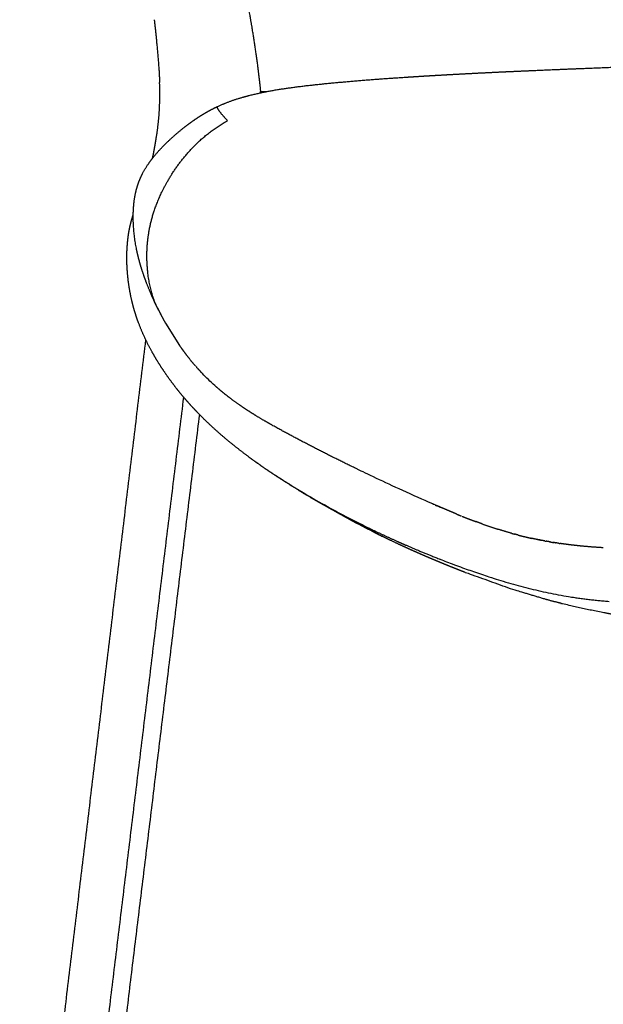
# Model space of a CAD drawing. Header units: millimetres. Extents: x -1034 to 742, y 1139 to 3175.
# Tile 3 of 15: x -989 to -869, y 1342 to 1546. Entities that reach past the tile are written whole.
import ezdxf

# ---------------------------------------------------------------- set-up
doc = ezdxf.new("R2010")
doc.units = ezdxf.units.MM
doc.header["$MEASUREMENT"] = 0
for name, color, linetype, true_color in [('2DVýkres$viditelné$tečné', 18, 'Continuous', 0x000000), ('2DVýkres$viditelné$čáry', 18, 'Continuous', 0x000000), ('podnoží kov', 18, 'Continuous', 0x000000)]:
    doc.layers.add(name, color=color, linetype=linetype, true_color=true_color)

msp = doc.modelspace()

# ---------------------------------------------------------------- linework, layer by layer
at = {"layer": '2DVýkres$viditelné$tečné'}
for points, weights, knots in [([(-941.27, 1543.86), (-941.36, 1544.41), (-942.19, 1549.36), (-943.93, 1557.83), (-949.03, 1596.85), (-950.83, 1613.66), (-951.73, 1622.05), (-953.15, 1637.48), (-953.7, 1649.15), (-953.72, 1653.79)], [5061.50629285, 5061.34597189, 5059.90878992, 5057.65962958, 5057.79411265, 5059.92978833, 5060.99762617, 5064.16751891, 5068.72109558, 5071.17261734], [0, 0, 0, 0, 5.151739, 47.007705, 88.863672, 88.863672, 88.863672, 130.719638, 172.575604, 172.575604, 172.575604, 172.575604]), ([(-939.55, 1531.09), (-939.59, 1531.55), (-939.64, 1532.01), (-939.69, 1532.46), (-940.06, 1535.9), (-940.63, 1539.97), (-941.27, 1543.86)], [1, 0.999989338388, 0.999989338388, 1, 0.999729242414, 0.999475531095, 0.999250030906], [0, 0, 0, 0, 0.344455, 0.344455, 0.344455, 16.327446, 16.327446, 16.327446, 16.327446]), ([(-946.42, 1525.09), (-946.93, 1525.59), (-947.73, 1526.49), (-948.28, 1527.31), (-948.52, 1527.72), (-948.6, 1527.9), (-948.59, 1527.96), (-948.58, 1527.97), (-948.57, 1527.97)], [4989.05471547, 4993.82103254, 5003.17536965, 5013.94578223, 5021.72254726, 5026.97928969, 5030.37293638, 5031.95909378, 5032.25922018], [-59.213615, -59.213615, -59.213615, -59.213615, -44.410211, -29.606808, -22.205106, -14.803404, -7.401702, -5.551276, -5.551276, -5.551276, -5.551276]), ([(-941.8, 1455.38), (-940.68, 1454.56), (-937.44, 1452.28), (-934.01, 1450.12), (-931.74, 1448.75), (-927.1, 1445.96), (-922.34, 1443.36), (-917.48, 1440.98)], [4924.81422296, 4920.64131065, 4908.75153407, 4896.77785249, 4889.02273558, 4885.96891419, 4885.96891419, 4889.02273558], [76.762686, 76.762686, 76.762686, 76.762686, 93.76435, 125.019133, 125.019133, 125.019133, 129.086548, 129.086548, 129.086548, 129.086548]), ([(-917.48, 1440.98), (-912.52, 1438.55), (-907.41, 1436.33), (-902.12, 1434.27), (-900.52, 1433.65), (-897.43, 1432.48), (-891.4, 1430.4), (-884.25, 1428.3), (-875.78, 1426.54), (-870.25, 1425.89), (-867.47, 1425.68)], [4842.51775627, 4827.03320825, 4811.57430969, 4796.2469926, 4796.2469926, 4796.2469926, 4796.2469926, 4796.2469926, 4796.2469926, 4796.2469926, 4796.2469926], [0, 0, 0, 0, 31.254783, 31.254783, 31.254783, 32.543774, 33.737576, 36.046, 38.134195, 40.227663, 40.227663, 40.227663, 40.227663])]:
    msp.add_rational_spline(points, weights, degree=3, knots=knots, dxfattribs=at)
for points, weights in [([(-960.01, 1510.29), (-958.74, 1512.94), (-955.23, 1518.51), (-949.71, 1523.26), (-946.42, 1525.09)], [4990.23525975, 4988.98068567, 4986.97325858, 4987.63756052, 4989.05471547]), ([(-961.07, 1486.67), (-961.58, 1487.76), (-962.54, 1490.52), (-963.28, 1496.05), (-962.88, 1502.63), (-961.29, 1507.65), (-960.01, 1510.29)], [5004.57073433, 5003.99743425, 5002.51049776, 4999.13759447, 4994.50070307, 4991.48983383, 4990.23525975]), ([(-961.48, 1487.53), (-961.5, 1487.58), (-961.53, 1487.64), (-961.55, 1487.7)], [5007.62169364, 5007.81683636, 5008.0118367, 5008.2066907]), ([(-961.07, 1486.67), (-961.19, 1486.92), (-961.31, 1487.18), (-961.43, 1487.44)], [5004.57073433, 5005.48346154, 5006.39356186, 5007.30063772]), ([(-960.92, 1486.36), (-960.97, 1486.46), (-961.02, 1486.56), (-961.07, 1486.67)], [5004.73252301, 5004.67987575, 5004.62609853, 5004.57073433]), ([(-917.48, 1440.98), (-916.63, 1440.32), (-915.63, 1439.71), (-914.5, 1439.16)], [4842.51775627, 4843.32684077, 4844.23802265, 4845.22906879])]:
    msp.add_rational_spline(points, weights, degree=3, dxfattribs=at)
msp.add_open_spline([(-980.67, 1260.44), (-968.07, 1364.16), (-955.48, 1467.87)], degree=2, dxfattribs=at)
at = {"layer": '2DVýkres$viditelné$čáry'}
for points, weights, degree, knots in [([(-960.41, 1532.96), (-960.41, 1533.02), (-960.42, 1533.08), (-960.42, 1533.14), (-960.56, 1536.69), (-960.98, 1540.85), (-961.36, 1544.42), (-961.42, 1544.93), (-961.47, 1545.44), (-961.53, 1545.95)], [5071.91024962, 5071.89175328, 5071.87348261, 5071.85543692, 5070.79309445, 5070.40827834, 5070.14804363, 5070.11088388, 5070.07602429, 5070.04528015], 3, [1.59271, 1.59271, 1.59271, 1.59271, 1.877168, 1.877168, 1.877168, 19.478019, 19.478019, 19.478019, 21.840285, 21.840285, 21.840285, 21.840285]), ([(-948.57, 1527.97), (-948.1, 1528.2), (-947.62, 1528.41), (-947.13, 1528.6), (-947.04, 1528.64), (-946.95, 1528.68), (-946.87, 1528.71), (-946.18, 1528.98), (-945.47, 1529.24), (-944.76, 1529.47), (-943.96, 1529.73), (-943.14, 1529.97), (-942.32, 1530.19), (-941.42, 1530.43), (-940.52, 1530.64), (-939.61, 1530.83), (-939.55, 1530.85), (-939.48, 1530.86), (-939.42, 1530.87), (-937.44, 1531.28), (-935.45, 1531.62), (-933.45, 1531.89), (-931.08, 1532.21), (-928.71, 1532.49), (-926.33, 1532.72), (-923.2, 1533.03), (-920.06, 1533.31), (-916.93, 1533.55), (-914.31, 1533.75), (-911.69, 1533.93), (-909.07, 1534.1), (-905.7, 1534.32), (-902.36, 1534.51), (-895.41, 1534.89), (-891.81, 1535.07), (-888.24, 1535.23), (-880.57, 1535.58), (-872.51, 1535.9), (-857.07, 1536.51), (-849.42, 1536.81), (-841.69, 1537.17), (-837.98, 1537.34), (-834.32, 1537.53), (-826.93, 1537.91), (-823.3, 1538.09), (-819.58, 1538.28), (-815.33, 1538.49), (-811.07, 1538.69), (-806.82, 1538.87)], [1, 0.999764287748, 0.999764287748, 1, 1.00000319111, 1.00000615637, 1.00000894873, 0.999692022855, 0.999692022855, 1.00000894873, 0.999737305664, 0.999737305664, 1.00000894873, 0.999801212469, 0.999801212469, 1.00000894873, 1.0000155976, 1.0000222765, 1.00002898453, 0.999644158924, 0.999644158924, 1.00002898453, 0.999911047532, 0.999911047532, 1.00002898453, 0.999985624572, 0.999985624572, 1.00002898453, 1.0000168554, 1.0000168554, 1.00002898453, 1.00037795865, 1.00072092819, 1.00144376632, 1.00182445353, 1.00221158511, 1.0030443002, 1.0039892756, 1.00590453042, 1.00691472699, 1.00799990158, 1.00852114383, 1.00903064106, 1.01000502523, 1.01045902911, 1.01088195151, 1.01087546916, 1.01087546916, 1.01088195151], 3, [0, 0, 0, 0, 0.394718, 0.394718, 0.394718, 0.816894, 0.816894, 0.816894, 1.379015, 1.379015, 1.379015, 2.016051, 2.016051, 2.016051, 2.713284, 2.713284, 2.713284, 3.030847, 3.030847, 3.030847, 4.546948, 4.546948, 4.546948, 6.341574, 6.341574, 6.341574, 8.703501, 8.703501, 8.703501, 10.676441, 10.676441, 10.676441, 26.725151, 26.725151, 44.381868, 44.381868, 44.381868, 82.070367, 82.070367, 121.771404, 121.771404, 121.771404, 140.644862, 140.644862, 159.055919, 159.055919, 159.055919, 162.254349, 162.254349, 162.254349, 162.254349]), ([(-960.83, 1523.86), (-960.55, 1526.1), (-960.47, 1528.36), (-960.39, 1530.66), (-960.48, 1532.95)], [1, 0.9990496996, 1, 0.999294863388, 1], 2, [0, 0, 0, 1.130821, 1.130821, 2.280288, 2.280288, 2.280288]), ([(-961.33, 1518.05), (-960.07, 1519.53), (-958.66, 1520.86), (-957.1, 1522.34), (-955.41, 1523.67), (-954.55, 1524.35), (-953.66, 1524.97), (-952.79, 1525.59), (-951.88, 1526.16), (-951.48, 1526.41), (-951.08, 1526.65), (-950.62, 1526.92), (-950.15, 1527.17), (-949.38, 1527.59), (-948.58, 1527.97)], [1, 0.998629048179, 1, 0.998867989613, 1, 0.999664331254, 1, 0.999619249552, 1, 0.999909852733, 1, 0.999863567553, 1, 0.999534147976, 1], 2, [0, 0, 0, 0.97067, 0.97067, 2.045718, 2.045718, 2.59194, 2.59194, 3.126726, 3.126726, 3.363022, 3.363022, 3.629017, 3.629017, 4.070648, 4.070648, 4.070648]), ([(-961.32, 1520.56), (-961.26, 1520.89), (-961.21, 1521.22), (-961.16, 1521.54), (-961.03, 1522.31), (-960.92, 1523.07), (-960.83, 1523.84)], [5077.90009249, 5077.74917782, 5077.58918968, 5077.42341118, 5076.91696625, 5076.91696625, 5077.42341118], 3, [0.846374, 0.846374, 0.846374, 0.846374, 2.460954, 2.460954, 2.460954, 3.042702, 3.042702, 3.042702, 3.042702]), ([(-961.92, 1517.33), (-961.89, 1517.51), (-961.85, 1517.69), (-961.82, 1517.86), (-961.73, 1518.28), (-961.65, 1518.7), (-961.57, 1519.12), (-961.48, 1519.6), (-961.4, 1520.08), (-961.32, 1520.56)], [5078.98703381, 5078.95235326, 5078.91305499, 5078.86979562, 5078.81302021, 5078.81302021, 5078.86979562, 5078.77165669, 5078.77165669, 5078.86979562], 3, [5.658277, 5.658277, 5.658277, 5.658277, 6.511339, 6.511339, 6.511339, 6.832149, 6.832149, 6.832149, 7.197585, 7.197585, 7.197585, 7.197585]), ([(-961.55, 1487.69), (-962.26, 1489.23), (-962.99, 1490.95), (-964.22, 1494.42), (-964.82, 1496.39), (-965.26, 1498.57), (-965.44, 1499.49), (-965.59, 1500.41), (-965.7, 1501.34), (-965.88, 1502.83), (-965.95, 1504.33), (-965.92, 1505.83), (-965.91, 1506.37), (-965.88, 1506.92), (-965.79, 1508), (-965.73, 1508.55), (-965.47, 1510.15), (-965.21, 1511.2), (-964.83, 1512.25), (-964.46, 1513.28), (-963.99, 1514.23), (-962.81, 1516.18), (-962.14, 1517.09), (-961.43, 1517.94)], [5007.79543101, 5011.83603591, 5015.97071088, 5023.17768988, 5026.79417346, 5029.6589039, 5027.00999434, 5027.00999434, 5029.6589039, 5021.45678646, 5021.45678646, 5029.6589039, 5029.87380404, 5030.14058636, 5030.70498558, 5031.0104408, 5031.89398904, 5032.46177231, 5032.84036666, 5033.21064007, 5033.37484215, 5033.17488462, 5032.79014461, 5032.24958484], 3, [1.540157, 1.540157, 1.540157, 1.540157, 16.144394, 16.144394, 29.76607, 29.76607, 29.76607, 30.466629, 30.466629, 30.466629, 31.593539, 31.593539, 31.593539, 34.184126, 34.184126, 36.859132, 36.859132, 42.093119, 42.093119, 42.093119, 47.174785, 47.174785, 52.523549, 52.523549, 52.523549, 52.523549]), ([(-966.83, 1502.03), (-966.78, 1502.3), (-966.73, 1502.57), (-966.68, 1502.84), (-966.62, 1503.09), (-966.57, 1503.35), (-966.51, 1503.6), (-966.39, 1504.09), (-966.26, 1504.57), (-966.11, 1505.05), (-966.08, 1505.15), (-966.04, 1505.25), (-966.02, 1505.33), (-965.99, 1505.42), (-965.96, 1505.51), (-965.93, 1505.59)], [1, 0.999908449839, 0.999908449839, 1, 0.9999054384, 0.9999054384, 1, 0.999580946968, 0.999580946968, 1, 1.00003634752, 1.00007000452, 1.0001009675, 1.00013141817, 1.00016181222, 1.0001921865], 3, [0, 0, 0, 0, 0.206752, 0.206752, 0.206752, 0.401955, 0.401955, 0.401955, 0.778093, 0.778093, 0.778093, 1.46245, 1.46245, 1.46245, 2.0798, 2.0798, 2.0798, 2.0798]), ([(-957.13, 1469.9), (-958.04, 1471.06), (-958.9, 1472.26), (-959.73, 1473.5), (-960.5, 1474.64), (-961.22, 1475.82), (-961.9, 1477.02), (-962.98, 1478.92), (-963.91, 1480.89), (-964.7, 1482.92), (-965, 1483.7), (-965.27, 1484.48), (-965.52, 1485.28), (-965.97, 1486.72), (-966.33, 1488.18), (-966.6, 1489.67), (-966.61, 1489.7), (-966.61, 1489.74), (-966.62, 1489.77), (-966.88, 1491.22), (-967.06, 1492.68), (-967.16, 1494.14), (-967.21, 1494.83), (-967.24, 1495.53), (-967.25, 1496.23), (-967.26, 1496.89), (-967.25, 1497.56), (-967.22, 1498.23), (-967.19, 1498.87), (-967.14, 1499.51), (-967.08, 1500.15), (-967.02, 1500.75), (-966.94, 1501.35), (-966.84, 1501.95)], [1, 0.999561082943, 0.999561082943, 1, 0.99951921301, 0.99951921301, 1, 0.998236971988, 0.998236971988, 1, 0.999637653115, 0.999637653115, 1, 0.998825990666, 0.998825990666, 1, 1.0000165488, 1.00003309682, 1.000049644, 0.999012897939, 0.999012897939, 1.000049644, 0.999799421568, 0.999799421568, 1.000049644, 0.999791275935, 0.999791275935, 1.000049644, 0.999766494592, 0.999766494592, 1.000049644, 0.999713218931, 0.999713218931, 1.000049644], 3, [0, 0, 0, 0, 1.112261, 1.112261, 1.112261, 2.149116, 2.149116, 2.149116, 3.785189, 3.785189, 3.785189, 4.41003, 4.41003, 4.41003, 5.541628, 5.541628, 5.541628, 5.842959, 5.842959, 5.842959, 6.944891, 6.944891, 6.944891, 7.467479, 7.467479, 7.467479, 7.969777, 7.969777, 7.969777, 8.450231, 8.450231, 8.450231, 8.905887, 8.905887, 8.905887, 8.905887]), ([(-901.98, 1444.96), (-902.5, 1445.19), (-903.02, 1445.41), (-903.54, 1445.64), (-908.73, 1447.89), (-913.86, 1450.25), (-918.95, 1452.71), (-924.06, 1455.17), (-928.7, 1457.51), (-933.56, 1460.11), (-934.86, 1460.81), (-936.15, 1461.51), (-938.75, 1462.99), (-940.05, 1463.75), (-941.33, 1464.56), (-942.66, 1465.4), (-943.94, 1466.27), (-946.48, 1468.12), (-947.71, 1469.11), (-948.88, 1470.14), (-950.08, 1471.21), (-951.23, 1472.34), (-952.32, 1473.52), (-952.33, 1473.54), (-952.34, 1473.55), (-952.35, 1473.56)], [4787.18065854, 4788.67263713, 4790.16954254, 4791.67240433, 4790.99155376, 4790.99155376, 4791.67240433, 4807.44036094, 4821.8931628, 4837.77703098, 4842.04142762, 4846.28206627, 4854.98585116, 4859.42793634, 4863.92661114, 4868.64013312, 4873.34322033, 4883.05832007, 4888.03042246, 4893.03246144, 4888.65347624, 4888.65347624, 4893.03246144, 4893.08456618, 4893.13667497, 4893.18878774], 3, [28.108547, 28.108547, 28.108547, 28.108547, 33.255779, 33.255779, 33.255779, 37.49872, 37.49872, 37.49872, 90.399271, 90.399271, 90.399271, 104.890938, 104.890938, 120.23786, 120.23786, 120.23786, 136.28651, 136.28651, 153.089756, 153.089756, 153.089756, 154.296928, 154.296928, 154.296928, 154.472337, 154.472337, 154.472337, 154.472337]), ([(-952.04, 1473.22), (-952.02, 1473.21), (-952.01, 1473.19), (-951.96, 1473.14), (-951.92, 1473.1), (-951.88, 1473.06)], [4955.18868566, 4955.1249006, 4955.06111615, 4954.82075314, 4954.64418181, 4954.46761808], 3, [24.3197459, 24.3197459, 24.3197459, 24.3197459, 24.5332445, 24.5332445, 25.1242938, 25.1242938, 25.1242938, 25.1242938]), ([(-941.8, 1455.38), (-943.41, 1456.57), (-944.97, 1457.81), (-946.66, 1459.16), (-948.29, 1460.59), (-949.89, 1462), (-951.42, 1463.5), (-952.17, 1464.24), (-952.9, 1465.01), (-953.63, 1465.77), (-954.34, 1466.56), (-955.04, 1467.35), (-955.72, 1468.16), (-956.41, 1468.98), (-957.06, 1469.81)], [1, 0.999817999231, 1, 0.999700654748, 1, 0.999598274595, 1, 0.999881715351, 1, 0.999871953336, 1, 0.999864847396, 1, 0.999860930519, 1], 2, [0, 0, 0, 0.998988, 0.998988, 2.082247, 2.082247, 3.152108, 3.152108, 3.683036, 3.683036, 4.212694, 4.212694, 4.742622, 4.742622, 5.274685, 5.274685, 5.274685]), ([(-914.55, 1439.19), (-922.66, 1443.17), (-930.4, 1447.85), (-934.2, 1450.13), (-937.87, 1452.61), (-939.52, 1453.73), (-941.14, 1454.9)], [1, 0.999040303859, 1, 0.999653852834, 1, 0.999875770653, 1], 2, [0, 0, 0, 4.522529, 4.522529, 6.740561, 6.740561, 7.740617, 7.740617, 7.740617]), ([(-899.05, 1443.73), (-899.21, 1443.8), (-899.37, 1443.87), (-899.69, 1444), (-899.85, 1444.07), (-900.01, 1444.13)], [4778.88630499, 4779.36104209, 4779.83584798, 4780.77250019, 4781.23434, 4781.69622648], 3, [88.650104, 88.650104, 88.650104, 88.650104, 90.278461, 90.278461, 91.861946, 91.861946, 91.861946, 91.861946]), ([(-898.49, 1443.51), (-898.4, 1443.47), (-898.31, 1443.44), (-898.17, 1443.38), (-898.12, 1443.36), (-898.06, 1443.34)], [4777.26521329, 4777.0175808, 4776.76996835, 4776.36112433, 4776.19988127, 4776.03864801], 3, [16.563694, 16.563694, 16.563694, 16.563694, 17.413389, 17.413389, 17.966782, 17.966782, 17.966782, 17.966782]), ([(-897.87, 1443.26), (-897.68, 1443.19), (-897.5, 1443.11), (-897.29, 1443.03), (-897.27, 1443.02), (-897.25, 1443.01)], [4775.4826218, 4774.95547236, 4774.42843109, 4773.83463656, 4773.76776757, 4773.70090057], 3, [18.602968, 18.602968, 18.602968, 18.602968, 20.412536, 20.412536, 20.642185, 20.642185, 20.642185, 20.642185]), ([(-886.29, 1439.38), (-886.28, 1439.38), (-886.27, 1439.38), (-886.18, 1439.36), (-886.1, 1439.34), (-886.02, 1439.32)], [4743.81592861, 4743.79197866, 4743.76802938, 4743.5392616, 4743.33449989, 4743.12979615], 3, [55.0793045, 55.0793045, 55.0793045, 55.0793045, 55.1628447, 55.1628447, 55.8773174, 55.8773174, 55.8773174, 55.8773174]), ([(-820, 1418.21), (-822.78, 1418.33), (-825.56, 1418.48), (-828.33, 1418.65), (-831.02, 1418.82), (-833.71, 1419.01), (-836.4, 1419.23), (-836.81, 1419.26), (-837.17, 1419.29), (-837.76, 1419.34), (-838.05, 1419.36), (-838.33, 1419.38), (-841.44, 1419.64), (-844.54, 1419.94), (-847.64, 1420.28), (-850.44, 1420.58), (-853.24, 1420.93), (-856.03, 1421.31), (-856.13, 1421.33), (-856.23, 1421.34), (-856.82, 1421.42), (-857.31, 1421.49), (-857.8, 1421.56), (-859.71, 1421.83), (-861.59, 1422.12), (-865.11, 1422.7), (-866.78, 1422.99), (-868.35, 1423.29), (-870.92, 1423.77), (-873.47, 1424.31), (-876.01, 1424.92), (-877.58, 1425.29), (-879.14, 1425.69), (-880.69, 1426.12), (-882.99, 1426.81), (-885.29, 1427.5), (-887.59, 1428.19), (-890.79, 1429.34), (-893.98, 1430.48), (-897.15, 1431.61), (-900.14, 1432.77), (-903.08, 1433.97), (-908.86, 1436.48), (-911.7, 1437.79), (-914.5, 1439.16)], [1, 0.999974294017, 0.999974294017, 1, 0.999976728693, 0.999976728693, 1, 0.999998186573, 0.999997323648, 0.999996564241, 0.999996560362, 0.999996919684, 0.999943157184, 0.999943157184, 0.999996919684, 0.999932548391, 0.999932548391, 0.999996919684, 0.999999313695, 1.0000016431, 1.00001485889, 1.00002422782, 1.0000309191, 1.00005720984, 1.00019429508, 1.00059297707, 1.00085477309, 1.00114960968, 1.00095869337, 1.00095869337, 1.00114960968, 1.00105796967, 1.00105796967, 1.00114960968, 1.00206257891, 1.00297554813, 1.00388851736, 1.00541576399, 1.00694301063, 1.00847025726, 1.01002894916, 1.01158936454, 1.01471739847, 1.01628382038, 1.01785259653], 3, [0, 0, 0, 0, 2.087351, 2.087351, 2.087351, 4.112633, 4.112633, 4.112633, 5.560497, 5.560497, 6.912348, 6.912348, 6.912348, 9.251647, 9.251647, 9.251647, 11.369601, 11.369601, 11.369601, 11.809642, 11.809642, 13.945312, 13.945312, 13.945312, 22.351164, 22.351164, 30.536202, 30.536202, 30.536202, 32.497449, 32.497449, 32.497449, 33.705463, 33.705463, 33.705463, 34.705463, 34.705463, 34.705463, 35.705463, 35.705463, 35.705463, 62.155628, 62.155628, 88.604934, 88.604934, 88.604934, 88.604934]), ([(-879.36, 1437.92), (-879.32, 1437.91), (-879.28, 1437.9), (-879.18, 1437.89), (-879.13, 1437.88), (-879.07, 1437.87)], [4726.80398633, 4726.7064649, 4726.60896024, 4726.38434223, 4726.25724324, 4726.1301751], 3, [75.0345487, 75.0345487, 75.0345487, 75.0345487, 75.3810826, 75.3810826, 75.8329833, 75.8329833, 75.8329833, 75.8329833]), ([(-878.3, 1437.75), (-878.37, 1437.76), (-878.43, 1437.77), (-878.54, 1437.78), (-878.57, 1437.79), (-878.61, 1437.8)], [4724.32851456, 4724.4803346, 4724.63219885, 4724.87456578, 4724.9650372, 4725.05552197], 3, [25.3858469, 25.3858469, 25.3858469, 25.3858469, 25.9269151, 25.9269151, 26.2491085, 26.2491085, 26.2491085, 26.2491085]), ([(-876.08, 1437.44), (-876.1, 1437.44), (-876.12, 1437.44), (-876.34, 1437.47), (-876.53, 1437.49), (-876.72, 1437.52)], [4719.25691375, 4719.3035649, 4719.35022034, 4719.83196116, 4720.26738033, 4720.70314544], 3, [19.341868, 19.341868, 19.341868, 19.341868, 19.509174, 19.509174, 21.069223, 21.069223, 21.069223, 21.069223])]:
    msp.add_rational_spline(points, weights, degree=degree, knots=knots, dxfattribs=at)
for points in [[(-939.63, 1530.83), (-939.63, 1530.96), (-939.62, 1531.09)], [(-960.41, 1485.35), (-960.41, 1485.35), (-960.41, 1485.35)], [(-989.42, 1263.46), (-976.37, 1371.6), (-963.32, 1479.74)], [(-952.5, 1473.73), (-952.5, 1473.73), (-952.5, 1473.73)], [(-952.26, 1464.35), (-964.58, 1363.16), (-976.9, 1261.98)], [(-881.07, 1438.22), (-881.07, 1438.22), (-881.07, 1438.22)], [(-878.3, 1437.75), (-878.3, 1437.75), (-878.3, 1437.75)]]:
    msp.add_open_spline(points, degree=2, dxfattribs=at)
for points, weights, degree in [([(-939.62, 1531.09), (-939.2, 1531.09), (-938.79, 1531.09), (-938.37, 1531.08)], [5065.81711651, 5065.99552498, 5066.17456766, 5066.35443557], 3), ([(-939.55, 1531.09), (-939.17, 1531.09), (-938.77, 1531.09), (-938.36, 1531.09)], [5065.87155468, 5066.03513935, 5066.20542918, 5066.38302628], 3), ([(-961.43, 1487.44), (-961.45, 1487.47), (-961.46, 1487.5), (-961.48, 1487.53)], [5007.11241339, 5007.19322004, 5007.27407589, 5007.3549769], 3), ([(-960.67, 1485.85), (-960.78, 1486.07), (-960.88, 1486.29), (-960.99, 1486.51)], [5002.63324011, 5003.28298788, 5003.92728619, 5004.5625669], 3), ([(-960.92, 1486.36), (-960.67, 1485.85), (-960.41, 1485.35)], [1, 0.999959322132, 1], 2), ([(-960.41, 1485.35), (-960.37, 1485.27), (-960.33, 1485.19), (-960.29, 1485.12)], [5001.32712011, 5001.06857656, 5000.80974832, 5000.55065062], 3), ([(-960.28, 1485.09), (-960.29, 1485.1), (-960.29, 1485.11), (-960.29, 1485.12)], [5000.3375187, 5000.36177364, 5000.38602685, 5000.41027814], 3), ([(-960.28, 1485.09), (-959.78, 1484.13), (-959.25, 1483.18)], [1, 0.999837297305, 1], 2), ([(-956.38, 1478.61), (-955.92, 1477.94), (-955.43, 1477.29)], [1, 0.999874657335, 1], 2), ([(-955.41, 1477.27), (-955.28, 1477.09), (-955.15, 1476.91), (-955.01, 1476.74)], [4971.79388205, 4971.09991309, 4970.40590598, 4969.71184516], 3), ([(-955.01, 1476.73), (-954.12, 1475.57), (-953.15, 1474.46)], [1, 0.999538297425, 1], 2), ([(-953.11, 1474.41), (-953.13, 1474.43), (-953.14, 1474.45), (-953.15, 1474.46)], [4960.12687787, 4960.19990564, 4960.27293679, 4960.34597107], 3), ([(-952.93, 1474.21), (-952.95, 1474.23), (-952.97, 1474.26), (-952.99, 1474.28)], [4959.23989071, 4959.33461686, 4959.42935038, 4959.52409074], 3), ([(-952.93, 1474.21), (-952.9, 1474.17), (-952.86, 1474.13), (-952.83, 1474.09)], [4959.39362941, 4959.22319102, 4959.05275741, 4958.88232831], 3), ([(-952.81, 1474.07), (-952.81, 1474.08), (-952.82, 1474.08), (-952.83, 1474.09)], [4958.60929274, 4958.64015228, 4958.67101273, 4958.70187406], 3), ([(-952.81, 1474.07), (-952.8, 1474.06), (-952.79, 1474.06), (-952.79, 1474.05)], [4958.79435682, 4958.76205579, 4958.72975491, 4958.69745419], 3), ([(-952.66, 1473.9), (-952.7, 1473.95), (-952.74, 1474), (-952.79, 1474.05)], [4957.85017311, 4958.06916657, 4958.28821357, 4958.50730744], 3), ([(-952.66, 1473.9), (-952.6, 1473.84), (-952.55, 1473.79), (-952.5, 1473.73)], [4958.07316022, 4957.83276535, 4957.59237866, 4957.35199943], 3), ([(-952.5, 1473.73), (-952.45, 1473.67), (-952.4, 1473.62), (-952.35, 1473.56)], [4957.34807638, 4957.1090004, 4956.86993181, 4956.63086988], 3), ([(-952.28, 1473.49), (-952.2, 1473.4), (-952.12, 1473.31), (-952.04, 1473.22)], [4956.32544092, 4955.94648782, 4955.56756973, 4955.18868421], 3), ([(-946.43, 1468.14), (-946.42, 1468.14), (-946.42, 1468.13), (-946.41, 1468.12)], [4931.62819491, 4931.59787853, 4931.56756248, 4931.53724675], 3), ([(-903.99, 1445.84), (-903.91, 1445.8), (-903.83, 1445.77), (-903.75, 1445.73)], [4793.39380331, 4793.1596863, 4792.92544436, 4792.69135868], 3), ([(-903.51, 1445.62), (-903.34, 1445.55), (-903.18, 1445.48), (-903.02, 1445.41)], [4791.95604309, 4791.48150494, 4791.00709845, 4790.53271665], 3), ([(-902.59, 1445.23), (-902.73, 1445.29), (-902.88, 1445.35), (-903.02, 1445.41)], [4789.25641748, 4789.68184892, 4790.10728573, 4790.53273229], 3), ([(-902.59, 1445.23), (-902.55, 1445.21), (-902.51, 1445.19), (-902.47, 1445.17)], [4789.25641484, 4789.13637499, 4789.01633563, 4788.89629649], 3), ([(-901.57, 1444.79), (-901.71, 1444.85), (-901.84, 1444.91), (-901.98, 1444.97)], [4786.26583629, 4786.66523741, 4787.06463421, 4787.46403032], 3), ([(-900.01, 1444.13), (-900.79, 1444.46), (-901.57, 1444.79)], [1, 0.999992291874, 1], 2), ([(-899.05, 1443.73), (-898.88, 1443.67), (-898.72, 1443.6), (-898.55, 1443.53)], [4778.88631074, 4778.41156358, 4777.93688223, 4777.46227354], 3), ([(-897.25, 1443.01), (-896.16, 1442.59), (-895.07, 1442.18)], [1, 0.999955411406, 1], 2), ([(-893.8, 1441.72), (-894.44, 1441.95), (-895.07, 1442.18)], [1, 0.999980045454, 1], 2), ([(-893.8, 1441.72), (-892.16, 1441.13), (-890.49, 1440.6)], [1, 0.999835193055, 1], 2), ([(-887.61, 1439.74), (-889.06, 1440.15), (-890.49, 1440.6)], [1, 0.999841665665, 1], 2), ([(-887.61, 1439.74), (-887.44, 1439.69), (-887.26, 1439.64), (-887.08, 1439.6)], [4747.25701189, 4746.79671003, 4746.33664114, 4745.87681029], 3), ([(-886.55, 1439.45), (-886.73, 1439.5), (-886.91, 1439.55), (-887.08, 1439.6)], [4744.50248849, 4744.96030897, 4745.41840768, 4745.87677775], 3), ([(-886.55, 1439.45), (-886.55, 1439.45), (-886.54, 1439.45), (-886.53, 1439.45)], [4744.50248083, 4744.48437573, 4744.466271, 4744.44816666], 3), ([(-886.32, 1439.39), (-886.39, 1439.41), (-886.46, 1439.43), (-886.53, 1439.45)], [4743.89830454, 4744.08155016, 4744.26484088, 4744.44817626], 3), ([(-886.32, 1439.39), (-886.31, 1439.39), (-886.3, 1439.39), (-886.29, 1439.38)], [4743.89827308, 4743.87082436, 4743.84337668, 4743.81593004], 3), ([(-886.02, 1439.32), (-884.94, 1439.04), (-883.85, 1438.79)], [1, 0.999896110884, 1], 2), ([(-883.85, 1438.79), (-883.81, 1438.78), (-883.76, 1438.77), (-883.72, 1438.76)], [4737.65683695, 4737.54682767, 4737.4368389, 4737.32687061], 3), ([(-883.61, 1438.74), (-883.64, 1438.75), (-883.68, 1438.76), (-883.72, 1438.76)], [4737.04464748, 4737.13872606, 4737.23281816, 4737.32692371], 3), ([(-883.61, 1438.74), (-883.6, 1438.74), (-883.59, 1438.74), (-883.58, 1438.73)], [4737.04460468, 4737.02133424, 4736.99806479, 4736.97479633], 3), ([(-883.58, 1438.73), (-883.53, 1438.72), (-883.48, 1438.71), (-883.43, 1438.7)], [4736.97480101, 4736.85297807, 4736.7311802, 4736.60940733], 3), ([(-882.22, 1438.44), (-882.83, 1438.57), (-883.43, 1438.7)], [1, 0.999968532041, 1], 2), ([(-882.22, 1438.44), (-882.21, 1438.44), (-882.2, 1438.44), (-882.19, 1438.44)], [4733.63720263, 4733.61517862, 4733.59315545, 4733.57113312], 3), ([(-881.96, 1438.39), (-882.04, 1438.41), (-882.12, 1438.42), (-882.19, 1438.44)], [4733.01552939, 4733.20067305, 4733.38587984, 4733.57115032], 3), ([(-881.96, 1438.39), (-881.95, 1438.39), (-881.93, 1438.39), (-881.91, 1438.38)], [4733.01552132, 4732.97433267, 4732.9331469, 4732.89196403], 3), ([(-881.67, 1438.33), (-881.75, 1438.35), (-881.83, 1438.37), (-881.91, 1438.38)], [4732.29649213, 4732.49491385, 4732.69340734, 4732.8919733], 3), ([(-881.67, 1438.33), (-881.66, 1438.33), (-881.64, 1438.33), (-881.63, 1438.33)], [4732.29647643, 4732.26876449, 4732.24105393, 4732.21334474], 3), ([(-881.37, 1438.28), (-881.46, 1438.29), (-881.55, 1438.31), (-881.63, 1438.33)], [4731.57337161, 4731.78661919, 4731.99994882, 4732.21336137], 3), ([(-881.37, 1438.28), (-881.36, 1438.28), (-881.36, 1438.27), (-881.35, 1438.27)], [4731.57334756, 4731.5606593, 4731.54797133, 4731.53528364], 3), ([(-881.07, 1438.22), (-881.16, 1438.24), (-881.26, 1438.26), (-881.35, 1438.27)], [4730.85780709, 4731.08354942, 4731.30938275, 4731.53530811], 3), ([(-880.79, 1438.17), (-880.88, 1438.18), (-880.97, 1438.2), (-881.07, 1438.22)], [4730.18085175, 4730.40410297, 4730.62744231, 4730.85087077], 3), ([(-880.79, 1438.17), (-880.69, 1438.15), (-880.6, 1438.13), (-880.5, 1438.12)], [4730.18081192, 4729.95524947, 4729.72977569, 4729.50438956], 3), ([(-880.46, 1438.11), (-880.48, 1438.11), (-880.49, 1438.11), (-880.5, 1438.12)], [4729.40769484, 4729.43994004, 4729.47218706, 4729.5044359], 3), ([(-880.46, 1438.11), (-880.46, 1438.11), (-880.46, 1438.11), (-880.46, 1438.11)], [4729.40764767, 4729.40325256, 4729.39885748, 4729.39446244], 3), ([(-879.93, 1438.02), (-880.11, 1438.05), (-880.28, 1438.08), (-880.46, 1438.11)], [4728.15319853, 4728.56667374, 4728.98044197, 4729.39450972], 3), ([(-879.93, 1438.02), (-879.91, 1438.01), (-879.88, 1438.01), (-879.85, 1438)], [4728.15314351, 4728.08818981, 4728.02324371, 4727.95830518], 3), ([(-879.65, 1437.97), (-879.72, 1437.98), (-879.78, 1437.99), (-879.85, 1438)], [4727.47836421, 4727.63831962, 4727.79831842, 4727.95836099], 3), ([(-879.65, 1437.97), (-879.56, 1437.95), (-879.47, 1437.94), (-879.38, 1437.92)], [4727.47830708, 4727.27011056, 4727.06199129, 4726.85394844], 3), ([(-879.36, 1437.92), (-879.37, 1437.92), (-879.38, 1437.92), (-879.38, 1437.92)], [4726.80404408, 4726.82069765, 4726.83735169, 4726.85400619], 3), ([(-879.02, 1437.86), (-879.04, 1437.87), (-879.06, 1437.87), (-879.07, 1437.87)], [4726.0089093, 4726.04934747, 4726.08978836, 4726.13023195], 3), ([(-879.02, 1437.86), (-878.99, 1437.86), (-878.96, 1437.85), (-878.93, 1437.85)], [4726.0088528, 4725.93360287, 4725.85836375, 4725.78313539], 3), ([(-878.66, 1437.8), (-878.75, 1437.82), (-878.84, 1437.83), (-878.93, 1437.85)], [4725.16466043, 4725.37076767, 4725.57694428, 4725.78319106], 3), ([(-878.66, 1437.8), (-878.65, 1437.8), (-878.63, 1437.8), (-878.61, 1437.8)], [4725.1646081, 4725.12822638, 4725.09184715, 4725.05547041], 3), ([(-877.99, 1437.7), (-878.09, 1437.72), (-878.19, 1437.73), (-878.3, 1437.75)], [4723.60216172, 4723.84174747, 4724.08144223, 4724.32124729], 3), ([(-877.99, 1437.7), (-877.97, 1437.7), (-877.95, 1437.7), (-877.93, 1437.69)], [4723.60212387, 4723.56095344, 4723.51978613, 4723.47862194], 3), ([(-877.91, 1437.69), (-877.92, 1437.69), (-877.93, 1437.69), (-877.93, 1437.69)], [4723.43390366, 4723.44882149, 4723.46373975, 4723.47865842], 3), ([(-877.91, 1437.69), (-877.82, 1437.68), (-877.72, 1437.66), (-877.62, 1437.65)], [4723.43386768, 4723.20903199, 4722.98428926, 4722.75963838], 3), ([(-877.36, 1437.61), (-877.44, 1437.62), (-877.53, 1437.63), (-877.62, 1437.65)], [4722.15138968, 4722.35407197, 4722.55683069, 4722.75966663], 3), ([(-877.36, 1437.61), (-877.35, 1437.61), (-877.34, 1437.61), (-877.33, 1437.6)], [4722.15136846, 4722.12957069, 4722.10777379, 4722.08597773], 3), ([(-877.04, 1437.56), (-877.14, 1437.58), (-877.23, 1437.59), (-877.33, 1437.6)], [4721.42695532, 4721.64654716, 4721.86622779, 4722.08599821], 3), ([(-877.04, 1437.56), (-877.04, 1437.56), (-877.03, 1437.56), (-877.03, 1437.56)], [4721.42694207, 4721.42225426, 4721.41756648, 4721.41287875], 3), ([(-876.74, 1437.52), (-876.84, 1437.54), (-876.93, 1437.55), (-877.03, 1437.56)], [4720.74034101, 4720.96443274, 4721.188616, 4721.41289185], 3), ([(-876.74, 1437.52), (-876.73, 1437.52), (-876.73, 1437.52), (-876.72, 1437.52)], [4720.74033444, 4720.72793576, 4720.71553734, 4720.70313919], 3), ([(-876.08, 1437.44), (-876.08, 1437.44), (-876.08, 1437.44), (-876.08, 1437.44)], [4719.25691327, 4719.25256981, 4719.24822639, 4719.243883], 3), ([(-873.43, 1437.13), (-874.76, 1437.27), (-876.08, 1437.44)], [1, 0.999905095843, 1], 2), ([(-873.43, 1437.13), (-873.43, 1437.13), (-873.43, 1437.13), (-873.42, 1437.13)], [4713.35721405, 4713.3519794, 4713.34674481, 4713.34151027], 3), ([(-868.7, 1436.77), (-871.07, 1436.9), (-873.42, 1437.13)], [1, 0.999759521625, 1], 2)]:
    msp.add_rational_spline(points, weights, degree=degree, dxfattribs=at)
at = {"layer": 'podnoží kov'}
for points in [[(-961.43, 1517.94), (-961.33, 1518.05)], [(-959.25, 1483.18), (-956.38, 1478.61)]]:
    msp.add_lwpolyline(points, dxfattribs=at)

doc.saveas('drawing.dxf')
